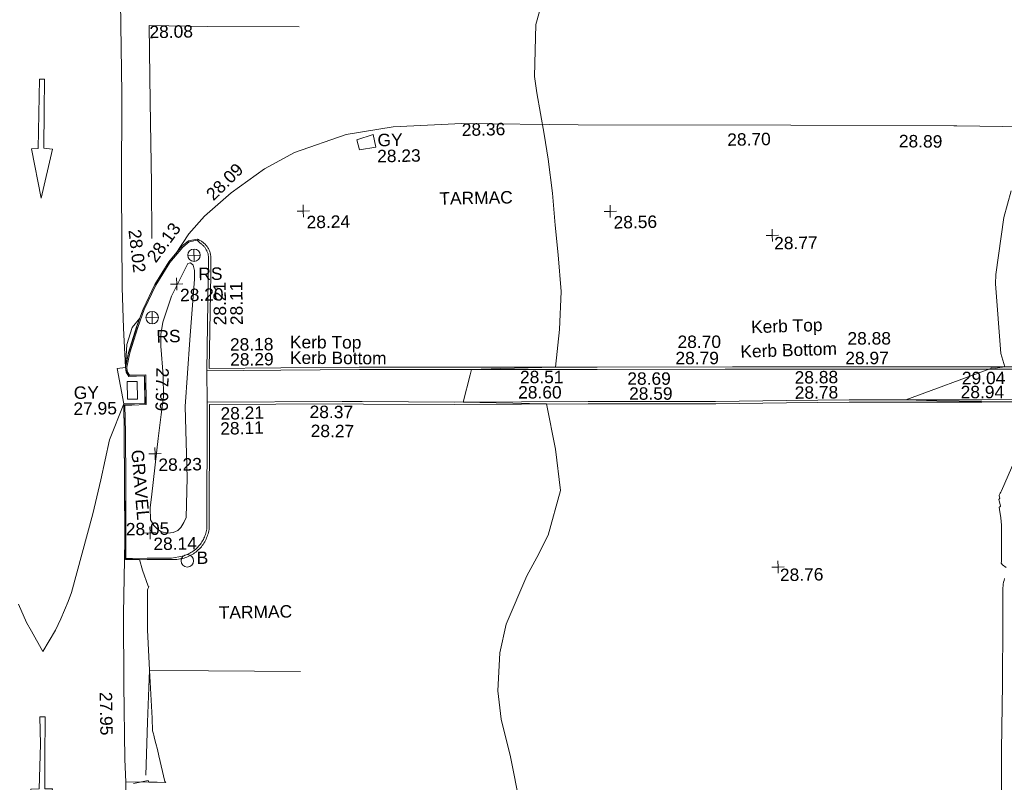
# Model space of a CAD drawing. Header units: millimetres. Extents: x -287732 to 520720, y -88450 to 287754.
# Tile 248 of 256: x -6642 to 23030, y 98389 to 121378. Entities that reach past the tile are written whole.
import ezdxf

# ---------------------------------------------------------------- set-up
doc = ezdxf.new("R2010")
doc.units = ezdxf.units.MM
doc.linetypes.add('IMPORT-UG_ELEC_STREET LIGHTING_QLB2 _2_', pattern=[2700, 1500, -300, 0, -250, 150, -300, 0, -200])
for name, color, linetype, lineweight, true_color in [('00_TOPO_FURN_BOLLARD', 7, 'Continuous', 9, 0x666666), ('00_TOPO_FURN_SIGN', 7, 'Continuous', 9, 0x666666), ('00_TOPO_KERB_BOTTOM', 1, 'Continuous', 9, 0xff0000), ('00_TOPO_KERB_TOP', 7, 'Continuous', 9, 0xa500a5), ('00_TOPO_LEVEL_SPOT', 7, 'Continuous', 9, 0x666666), ('00_TOPO_ROAD_MARKING_ARROWS', 7, 'Continuous', 9, 0x999999), ('00_TOPO_ROAD_MARKING_WHITE_CONTINUOUS', 7, 'Continuous', 9, 0x999999), ('00_TOPO_SERV_GULLY', 7, 'Continuous', 9, 0x5252a5), ('00_UAV_FORM_LINES', 7, 'Continuous', 9, 0x666666), ('00_UAV_KERB_BOTTOM', 1, 'Continuous', 9, 0xff0000), ('00_UAV_KERB_TOP', 7, 'Continuous', 9, 0xa500a5), ('00_UAV_LEVEL_SPOT', 7, 'Continuous', 9, 0x666666), ('01_DTM_CONTOUR_MNR', 7, 'Continuous', 9, 0xa5a552), ('12333-PUM-2D-U-0001-C01 - Rev2_REVIT IMPORT_dwg', 7, 'Continuous', 9, 0x767676)]:
    doc.layers.add(name, color=color, linetype=linetype, lineweight=lineweight, true_color=true_color)
for name, color, linetype, lineweight in [('00_TOPO_ROAD_EDGE', 7, 'Continuous', 9), ('00_TOPO_SURFACE', 7, 'Continuous', 9), ('00_TOPO_SURVEY_TEXT', 7, 'Continuous', 9), ('00_UAV_SURFACE', 7, 'Continuous', 9)]:
    doc.layers.add(name, color=color, linetype=linetype, lineweight=lineweight)
doc.styles.add('Swis721 Lt BT_2', font='swissl.ttf', dxfattribs={"height": 375})

# ---------------------------------------------------------------- blocks, each defined once
blk = doc.blocks.new('12333-PUM-2D-U-0001-C01 - Rev2_REVIT IMPORT_dwg_MSL_Bollard_2-2077182-Site Location Plan Proposed')
at = {"layer": '00_TOPO_FURN_BOLLARD', "color": 254, "true_color": 0xcccccc}
blk.add_circle((0, 0), 62.5, dxfattribs=at)
blk = doc.blocks.new('12333-PUM-2D-U-0001-C01 - Rev2_REVIT IMPORT_dwg_MSL_RoadSign_SYM-2077193-Site Location Plan Proposed')
at = {"layer": '00_TOPO_FURN_SIGN', "color": 254, "true_color": 0xcccccc}
for p, q in [((-500, 0), (500, 0)), ((0, -500), (0, 500))]:
    blk.add_line(p, q, dxfattribs=at)
blk.add_circle((0, 0), 500, dxfattribs=at)
blk = doc.blocks.new('12333-PUM-2D-U-0001-C01 - Rev2_REVIT IMPORT_dwg_MM-2077200-Site Location Plan Proposed')
at = {"layer": '00_TOPO_LEVEL_SPOT', "color": 254, "true_color": 0xcccccc, "flags": 128}
for points in [[(0, -500), (0, 0), (-500, 0)], [(500, 0), (0, 0), (0, 500)]]:
    blk.add_lwpolyline(points, dxfattribs=at)
blk = doc.blocks.new('12333-PUM-2D-U-0001-C01 - Rev2_REVIT IMPORT_dwg_UAV-2077255-Site Location Plan Proposed')
at = {"layer": '00_UAV_LEVEL_SPOT', "color": 254, "true_color": 0xcccccc, "flags": 128}
for points in [[(0, -500), (0, 0), (-500, 0)], [(500, 0), (0, 0), (0, 500)]]:
    blk.add_lwpolyline(points, dxfattribs=at)
blk = doc.blocks.new('12333-PUM-2D-U-0001-C01 - Rev2_REVIT IMPORT_dwg_MGS62954_T2_Galway_ITM_3d_Rev1-2077680-Site Location Plan Proposed')
at = {"layer": '00_TOPO_KERB_BOTTOM', "color": 254, "true_color": 0xcccccc, "flags": 128}
for points in [[(533901730, 725660552), (533900991, 725660560), (533900311, 725660566), (533900330, 725661172), (533900352, 725662879), (533900372, 725664397), (533900370, 725665258), (533901011, 725665263), (533901012, 725666093), (533900534, 725666085), (533900457, 725666218), (533900443, 725666364), (533900542, 725666806), (533900796, 725667574), (533901002, 725668109), (533901373, 725668846), (533901807, 725669523), (533902206, 725669981), (533902412, 725670145), (533902665, 725670189)], [(533900089, 725647865), (533900171, 725651544), (533900203, 725652378), (533900228, 725653554), (533900238, 725653858), (533900926, 725653860), (533901440, 725653833)]]:
    blk.add_lwpolyline(points, dxfattribs=at)
at = {"layer": '00_TOPO_KERB_TOP', "color": 254, "true_color": 0xcccccc, "flags": 128}
blk.add_lwpolyline([(533901730, 725660588), (533900991, 725660596), (533900348, 725660601), (533900366, 725661172), (533900388, 725662879), (533900408, 725664396), (533900406, 725665222), (533900511, 725665223), (533900615, 725665224), (533901047, 725665228), (533901048, 725666130), (533900559, 725666121), (533900488, 725666238), (533900480, 725666366), (533900576, 725666797), (533900830, 725667562), (533901034, 725668094), (533901404, 725668828), (533901836, 725669501), (533902231, 725669955), (533902427, 725670111), (533902671, 725670154)], dxfattribs=at)
at = {"layer": '00_TOPO_ROAD_EDGE', "color": 254, "true_color": 0xcccccc, "flags": 128}
for points in [[(533900696, 725687146), (533900642, 725685561), (533900591, 725684484), (533900564, 725682842), (533900536, 725679941), (533900482, 725677383), (533900472, 725674617), (533900417, 725671759), (533900380, 725668776), (533900406, 725667540), (533900443, 725666364)], [(533900311, 725660566), (533900257, 725658943), (533900221, 725656805), (533900217, 725654552), (533900238, 725653858)]]:
    blk.add_lwpolyline(points, dxfattribs=at)
at = {"layer": '00_TOPO_ROAD_MARKING_ARROWS', "color": 254, "true_color": 0xcccccc, "flags": 128}
for points in [[(533898150, 725675090), (533898130, 725674150), (533898100, 725673010), (533898360, 725672980), (533897990, 725671510), (533897720, 725673000), (533897930, 725673000), (533898000, 725675090)], [(533897620, 725653700), (533897370, 725653700), (533897650, 725652290), (533898020, 725653700), (533897790, 725653700), (533897810, 725654630), (533897840, 725655870), (533897680, 725655870), (533897680, 725655050)]]:
    blk.add_lwpolyline(points, close=True, dxfattribs=at)
at = {"layer": '00_TOPO_ROAD_MARKING_WHITE_CONTINUOUS', "color": 254, "true_color": 0xcccccc, "flags": 128}
for points in [[(533901300, 725670230), (533901320, 725671880), (533901330, 725674350), (533901340, 725676650), (533903100, 725676590), (533905850, 725676530)], [(533900840, 725654060), (533900920, 725655660), (533901010, 725657220), (533902780, 725657170), (533905560, 725657100)]]:
    blk.add_lwpolyline(points, dxfattribs=at)
at = {"layer": '00_TOPO_SERV_GULLY', "color": 254, "true_color": 0xcccccc}
for p, q in [((533908025, 725673250), (533907530, 725673098)), ((533908102, 725672869), (533908025, 725673250)), ((533907606, 725672793), (533907530, 725673098)), ((533907606, 725672793), (533908102, 725672869)), ((533900786, 725665935), (533900482, 725665935)), ((533900482, 725665402), (533900482, 725665935)), ((533900786, 725665402), (533900786, 725665935)), ((533900786, 725665402), (533900482, 725665402))]:
    blk.add_line(p, q, dxfattribs=at)
at = {"layer": '00_TOPO_SURFACE', "color": 254, "true_color": 0xcccccc}
blk.add_line((533902883, 725665269), (533902889, 725666215), dxfattribs=at)
at = {"layer": '00_TOPO_SURFACE', "color": 254, "true_color": 0xcccccc, "flags": 128}
blk.add_lwpolyline([(533902006, 725669752), (533902420, 725670350), (533902900, 725670880), (533903720, 725671570), (533904730, 725672270), (533905650, 725672750), (533907210, 725673260), (533908630, 725673470), (533910700, 725673540), (533914210, 725673430), (533920620, 725673310)], dxfattribs=at)
at = {"layer": '00_UAV_FORM_LINES', "color": 254, "true_color": 0xcccccc, "flags": 128}
blk.add_lwpolyline([(533902223, 725665155), (533902242, 725662999), (533902189, 725661808), (533902114, 725661660), (533902027, 725661509), (533901937, 725661413), (533901794, 725661362), (533901634, 725661346), (533901438, 725661390), (533901328, 725661455), (533901214, 725661580), (533901119, 725661756), (533901109, 725662112), (533901167, 725662524), (533901391, 725664198), (533901492, 725664919), (533901568, 725665459), (533901576, 725666101), (533901515, 725666987), (533901526, 725667335), (533901589, 725667707), (533901867, 725668486), (533902375, 725669461), (533902453, 725669477), (533902530, 725669406), (533902568, 725669248), (533902564, 725668982), (533902395, 725667158)], close=True, dxfattribs=at)
at = {"layer": '00_UAV_KERB_BOTTOM', "color": 254, "true_color": 0xcccccc, "flags": 128}
for points in [[(533910114, 725666198), (533907488, 725666248), (533905118, 725666267), (533902961, 725666285), (533903059, 725669124), (533903074, 725669567), (533903073, 725669627), (533903072, 725669653), (533903069, 725669679), (533903066, 725669704), (533903062, 725669730), (533903056, 725669755), (533903049, 725669780), (533903042, 725669804), (533903033, 725669829), (533903023, 725669852), (533903013, 725669876), (533903001, 725669899), (533902988, 725669921), (533902976, 725669941), (533902962, 725669962), (533902947, 725669983), (533902931, 725670003), (533902914, 725670023), (533902896, 725670041), (533902878, 725670059), (533902859, 725670077), (533902839, 725670093), (533902818, 725670109), (533902797, 725670123), (533902775, 725670137), (533902753, 725670150), (533902730, 725670162), (533902707, 725670173), (533902683, 725670184), (533902665, 725670189)], [(533910350, 725665068), (533914368, 725665022), (533915346, 725665005), (533918206, 725664956), (533920342, 725664942), (533922230, 725664929), (533925339, 725664875), (533926223, 725664859), (533929119, 725664834)], [(533928729, 725665889), (533926529, 725665927), (533923732, 725665974), (533920474, 725666028), (533918736, 725666057), (533914657, 725666122), (533913740, 725666138), (533910114, 725666198)], [(533901730, 725660552), (533901787, 725660549), (533901845, 725660548), (533901890, 725660549), (533901934, 725660553), (533901978, 725660558), (533902021, 725660565), (533902065, 725660574), (533902108, 725660585), (533902150, 725660597), (533902192, 725660612), (533902233, 725660628), (533902274, 725660645), (533902314, 725660665), (533902353, 725660686), (533902391, 725660709), (533902428, 725660733), (533902464, 725660759), (533902498, 725660786), (533902507, 725660793), (533902540, 725660822), (533902572, 725660852), (533902603, 725660884), (533902633, 725660917), (533902661, 725660951), (533902687, 725660986), (533902712, 725661023), (533902736, 725661060), (533902758, 725661099), (533902778, 725661138), (533902797, 725661178), (533902814, 725661219), (533902829, 725661261), (533902843, 725661303), (533902855, 725661345), (533902865, 725661389), (533902873, 725661432), (533902879, 725661476), (533902882, 725661545), (533902945, 725664843), (533902951, 725665198), (533906951, 725665148), (533907593, 725665133), (533910350, 725665068)]]:
    blk.add_lwpolyline(points, dxfattribs=at)
at = {"layer": '00_UAV_KERB_TOP', "color": 254, "true_color": 0xcccccc, "flags": 128}
for points in [[(533910113, 725666128), (533907488, 725666178), (533905117, 725666197), (533902889, 725666215), (533902984, 725668984), (533903004, 725669568), (533903003, 725669625), (533903002, 725669648), (533903000, 725669671), (533902997, 725669693), (533902993, 725669716), (533902988, 725669738), (533902982, 725669760), (533902975, 725669782), (533902968, 725669804), (533902959, 725669825), (533902950, 725669846), (533902939, 725669866), (533902928, 725669886), (533902918, 725669903), (533902905, 725669922), (533902891, 725669941), (533902877, 725669958), (533902862, 725669976), (533902846, 725669992), (533902830, 725670008), (533902813, 725670024), (533902789, 725670046), (533902751, 725670081), (533902671, 725670154)], [(533910352, 725665138), (533914369, 725665092), (533915348, 725665075), (533918207, 725665026), (533920344, 725665012), (533922231, 725664999), (533925340, 725664945), (533926224, 725664929), (533929120, 725664904)], [(533928508, 725665823), (533926528, 725665857), (533923511, 725665908), (533920473, 725665958), (533918515, 725665990), (533914656, 725666052), (533913520, 725666071), (533910113, 725666128)], [(533901730, 725660588), (533901954, 725660623), (533902009, 725660634), (533902049, 725660642), (533902089, 725660652), (533902129, 725660664), (533902168, 725660677), (533902207, 725660692), (533902245, 725660709), (533902282, 725660727), (533902318, 725660747), (533902353, 725660768), (533902388, 725660791), (533902422, 725660815), (533902455, 725660840), (533902461, 725660846), (533902493, 725660874), (533902523, 725660902), (533902552, 725660932), (533902579, 725660962), (533902606, 725660994), (533902631, 725661027), (533902654, 725661061), (533902676, 725661096), (533902697, 725661132), (533902716, 725661169), (533902733, 725661206), (533902749, 725661245), (533902763, 725661283), (533902776, 725661323), (533902787, 725661363), (533902796, 725661403), (533902804, 725661443), (533902809, 725661482), (533902812, 725661547), (533902877, 725664949), (533902883, 725665269), (533906953, 725665218), (533907560, 725665204), (533910352, 725665138)]]:
    blk.add_lwpolyline(points, dxfattribs=at)
at = {"layer": '00_UAV_SURFACE', "color": 254, "true_color": 0xcccccc, "flags": 128}
for points in [[(533920620, 725673310), (533925530, 725673205), (533925615, 725673203), (533929081, 725673098)], [(533926819, 725659537), (533926804, 725659481), (533926790, 725659426), (533926779, 725659370), (533926769, 725659313), (533926762, 725659256), (533926758, 725659219), (533926740, 725658246), (533926705, 725656357), (533926637, 725654372), (533926617, 725653248), (533926573, 725650910), (533926508, 725648425)]]:
    blk.add_lwpolyline(points, dxfattribs=at)
at = {"layer": '01_DTM_CONTOUR_MNR', "color": 254, "true_color": 0xcccccc, "flags": 128}
for points in [[(533900460, 725653820), (533900904, 725653897), (533900930, 725653853), (533901440, 725653830), (533901412, 725653861), (533901243, 725654640), (533901206, 725654828), (533901162, 725655010), (533901120, 725655163), (533901110, 725655214), (533901100, 725655261), (533901089, 725655305), (533901072, 725655368), (533901065, 725655393), (533901066, 725655779), (533901010, 725657220), (533900969, 725658442), (533900991, 725659644), (533901003, 725659674), (533901023, 725659713), (533901027, 725659748), (533901008, 725659759), (533900848, 725660244), (533900760, 725660560), (533900337, 725660590), (533900336, 725661003), (533900341, 725661170), (533900352, 725662738), (533900353, 725662880), (533900371, 725664346), (533900371, 725664400), (533900371, 725664427), (533900370, 725665260), (533899920, 725664189), (533899636, 725662981), (533899378, 725661970), (533898696, 725659608), (533898593, 725659331), (533898358, 725658815), (533898194, 725658480), (533897800, 725657840), (533897468, 725658457), (533897326, 725658726), (533897090, 725659284)], [(533912194, 725652420), (533911930, 725653920), (533911834, 725654420), (533911574, 725655564), (533911492, 725656420), (533911573, 725657563), (533911782, 725658420), (533912430, 725659864), (533912740, 725660420), (533913093, 725661083), (533913482, 725662420), (533913360, 725663667), (533913110, 725665040), (533912092, 725665079), (533910600, 725665140), (533910822, 725665956), (533910870, 725666120), (533911755, 725666126), (533913400, 725666140), (533913542, 725667273), (533913612, 725668420), (533913541, 725669531), (533913459, 725670420), (533913397, 725671387), (533913287, 725672420), (533913181, 725673171), (533912976, 725674420), (533912920, 725674910), (533912985, 725676477), (533913243, 725677342)], [(533926878, 725659866), (533926761, 725659945), (533926723, 725660002), (533926735, 725660049), (533926751, 725661146), (533926738, 725661366), (533926702, 725661618), (533926697, 725661687), (533926713, 725661703), (533926730, 725661718), (533926725, 725661767), (533926694, 725661876), (533926688, 725661918), (533926714, 725661959), (533926699, 725662030), (533926698, 725662050), (533926733, 725662109), (533926749, 725662136), (533926762, 725662161), (533926774, 725662184), (533927190, 725663101)], [(533927670, 725664850), (533926608, 725664865), (533926220, 725664879), (533924871, 725664930), (533923940, 725664970), (533926511, 725665869), (533926530, 725665892), (533926642, 725665885), (533926940, 725665920), (533926829, 725666321), (533926703, 725668420), (533926716, 725668706), (533926987, 725670420), (533927217, 725671216)]]:
    blk.add_lwpolyline(points, dxfattribs=at)
for points in [[(533900900, 725667840), (533900665, 725667560), (533900497, 725667049), (533900440, 725666360), (533900538, 725666793), (533900546, 725666809), (533900792, 725667542), (533900803, 725667569), (533900808, 725667587)], [(533901010, 725665260), (533901012, 725666042), (533901012, 725666092), (533900988, 725666092), (533900546, 725666102), (533900465, 725666215), (533900440, 725666360), (533900189, 725666336), (533900370, 725665260)]]:
    blk.add_lwpolyline(points, close=True, dxfattribs=at)
for name, p, xscale, yscale, zscale in [('12333-PUM-2D-U-0001-C01 - Rev2_REVIT IMPORT_dwg_MM-2077200-Site Location Plan Proposed', (533905880, 725670980), 0.375, 0.375, 0.375), ('12333-PUM-2D-U-0001-C01 - Rev2_REVIT IMPORT_dwg_MM-2077200-Site Location Plan Proposed', (533915130, 725670810), 0.375, 0.375, 0.375), ('12333-PUM-2D-U-0001-C01 - Rev2_REVIT IMPORT_dwg_UAV-2077255-Site Location Plan Proposed', (533920000, 725670000), 0.375, 0.375, 0.375), ('12333-PUM-2D-U-0001-C01 - Rev2_REVIT IMPORT_dwg_MSL_RoadSign_SYM-2077193-Site Location Plan Proposed', (533902567, 725669706), 0.375, 0.375, 0.375), ('12333-PUM-2D-U-0001-C01 - Rev2_REVIT IMPORT_dwg_MM-2077200-Site Location Plan Proposed', (533902029, 725668848), 0.375, 0.375, 0.375), ('12333-PUM-2D-U-0001-C01 - Rev2_REVIT IMPORT_dwg_MSL_RoadSign_SYM-2077193-Site Location Plan Proposed', (533901271, 725667848), 0.375, 0.375, 0.375), ('12333-PUM-2D-U-0001-C01 - Rev2_REVIT IMPORT_dwg_MM-2077200-Site Location Plan Proposed', (533901287, 725663743), 0.375, 0.375, 0.375), ('12333-PUM-2D-U-0001-C01 - Rev2_REVIT IMPORT_dwg_MM-2077200-Site Location Plan Proposed', (533901094, 725661360), 0.375, 0.375, 0.375), ('12333-PUM-2D-U-0001-C01 - Rev2_REVIT IMPORT_dwg_MSL_Bollard_2-2077182-Site Location Plan Proposed', (533902202, 725660498), 3, 3, 3), ('12333-PUM-2D-U-0001-C01 - Rev2_REVIT IMPORT_dwg_UAV-2077255-Site Location Plan Proposed', (533920000, 725660000), 0.375, 0.375, 0.375)]:
    blk.add_blockref(name, p, dxfattribs=dict(xscale=xscale, yscale=yscale, zscale=zscale))
at = {"layer": '00_TOPO_FURN_BOLLARD', "insert": (533902485, 725660772), "char_height": 375, "width": 398.91, "attachment_point": 1, "line_spacing_factor": 1.005062, "style": 'Swis721 Lt BT_2'}
blk.add_mtext('B', dxfattribs=at)
at = {"layer": '00_TOPO_FURN_SIGN', "char_height": 375, "width": 783.57, "attachment_point": 1, "line_spacing_factor": 1.005062, "style": 'Swis721 Lt BT_2'}
for insert in [(533902686, 725669326), (533901390, 725667467)]:
    blk.add_mtext('RS', dxfattribs=dict(at, insert=insert))
at = {"layer": '00_TOPO_KERB_BOTTOM', "color": 251, "true_color": 0x666666, "insert": (533901748, 725666324), "char_height": 375, "width": 1495.9, "attachment_point": 1, "rotation": 267.6126, "line_spacing_factor": 1.005062, "style": 'Swis721 Lt BT_2'}
blk.add_mtext('27.99', dxfattribs=at)
at = {"layer": '00_TOPO_KERB_TOP', "color": 251, "true_color": 0x666666, "insert": (533901113, 725669700), "char_height": 375, "width": 1495.9, "attachment_point": 1, "rotation": 52.8186, "line_spacing_factor": 1.005062, "style": 'Swis721 Lt BT_2'}
blk.add_mtext('28.13', dxfattribs=at)
at = {"layer": '00_TOPO_KERB_TOP', "color": 251, "true_color": 0x666666, "insert": (533900366, 725661670), "char_height": 375, "width": 1495.9, "attachment_point": 1, "line_spacing_factor": 1.005062, "style": 'Swis721 Lt BT_2'}
blk.add_mtext('28.05', dxfattribs=at)
at = {"layer": '00_TOPO_LEVEL_SPOT', "char_height": 375, "width": 1495.9, "attachment_point": 1, "line_spacing_factor": 1.005062, "style": 'Swis721 Lt BT_2'}
for s, insert in [('28.24', (533905975, 725670833)), ('28.56', (533915225, 725670663)), ('28.20', (533902124, 725668700)), ('28.23', (533901382, 725663595)), ('28.14', (533901189, 725661213))]:
    blk.add_mtext(s, dxfattribs=dict(at, insert=insert))
at = {"layer": '00_TOPO_ROAD_EDGE', "color": 251, "true_color": 0x666666, "char_height": 375, "width": 1495.9, "attachment_point": 1, "line_spacing_factor": 1.005062, "style": 'Swis721 Lt BT_2'}
for s, insert, rotation in [('28.02', (533900975, 725670534), 275.7714), ('27.95', (533899867, 725656592), 270)]:
    blk.add_mtext(s, dxfattribs=dict(at, insert=insert, rotation=rotation))
at = {"layer": '00_TOPO_ROAD_MARKING_WHITE_CONTINUOUS', "color": 251, "true_color": 0x666666, "insert": (533901340, 725676645), "char_height": 375, "width": 1495.9, "attachment_point": 1, "line_spacing_factor": 1.005062, "style": 'Swis721 Lt BT_2'}
blk.add_mtext('28.08', dxfattribs=at)
at = {"layer": '00_TOPO_SERV_GULLY', "color": 251, "true_color": 0x666666, "char_height": 375, "attachment_point": 1, "line_spacing_factor": 1.005062, "style": 'Swis721 Lt BT_2'}
for s, insert, width in [('GY', (533908155, 725673267), 821.56), ('28.23', (533908137, 725672784), 1495.9), ('GY', (533898869, 725665811), 821.56), ('27.95', (533898851, 725665328), 1495.9)]:
    blk.add_mtext(s, dxfattribs=dict(at, insert=insert, width=width))
at = {"layer": '00_TOPO_SURFACE', "color": 251, "true_color": 0x666666, "char_height": 375, "width": 1495.9, "attachment_point": 1, "line_spacing_factor": 1.005062, "style": 'Swis721 Lt BT_2'}
for s, insert in [('28.36', (533910700, 725673535)), ('28.70', (533918694, 725673096))]:
    blk.add_mtext(s, dxfattribs=dict(at, insert=insert))
at = {"layer": '00_TOPO_SURFACE', "color": 251, "true_color": 0x666666, "insert": (533902922, 725671588), "char_height": 375, "width": 1495.9, "attachment_point": 1, "rotation": 43.7157, "line_spacing_factor": 1.005062, "style": 'Swis721 Lt BT_2'}
blk.add_mtext('28.09', dxfattribs=at)
at = {"layer": '00_TOPO_SURVEY_TEXT', "color": 251, "true_color": 0x666666, "char_height": 375, "width": 2450.43, "attachment_point": 1, "line_spacing_factor": 1.005062, "style": 'Swis721 Lt BT_2'}
for insert in [(533909988, 725671475), (533903123, 725659111)]:
    blk.add_mtext('TARMAC', dxfattribs=dict(at, insert=insert))
at = {"layer": '00_TOPO_SURVEY_TEXT', "color": 251, "true_color": 0x666666, "insert": (533900947, 725663887), "char_height": 375, "width": 2322.21, "attachment_point": 1, "rotation": 273.8678, "line_spacing_factor": 1.005062, "style": 'Swis721 Lt BT_2'}
blk.add_mtext('GRAVEL', dxfattribs=at)
at = {"layer": '00_UAV_KERB_BOTTOM', "color": 251, "true_color": 0x666666, "char_height": 375, "attachment_point": 1, "line_spacing_factor": 1.005062, "style": 'Swis721 Lt BT_2'}
for s, insert, width, rotation in [('28.11', (533903627, 725667578), 1495.9, 89.8319), ('28.18', (533903603, 725667184), 1495.9, 359.5317), ('28.70', (533917093, 725667031), 1495.9, 359.0742), ('28.88', (533922215, 725667045), 1495.9, 359.0444), ('Kerb Bottom', (533905407, 725666757), 3414.46, 358.6719), ('Kerb Bottom', (533918975, 725666702), 3414.46, 0.8179), ('28.51', (533912327, 725666052), 1495.9, 359.0481), ('28.59', (533915605, 725665496), 1495.9, 359.0148), ('28.78', (533920595, 725665436), 1495.9, 359.6156), ('28.94', (533925597, 725665366), 1495.9, 359.0543), ('28.11', (533903262, 725664653), 1495.9, 0.7088), ('28.27', (533905993, 725664540), 1495.9, 358.6517)]:
    blk.add_mtext(s, dxfattribs=dict(at, insert=insert, width=width, rotation=rotation))
at = {"layer": '00_UAV_KERB_TOP', "color": 251, "true_color": 0x666666, "char_height": 375, "attachment_point": 1, "line_spacing_factor": 1.005062, "style": 'Swis721 Lt BT_2'}
for s, insert, width, rotation in [('28.21', (533903126, 725667580), 1495.9, 89.8319), ('Kerb Top', (533905414, 725667228), 2493.17, 358.6719), ('Kerb Top', (533919310, 725667437), 2493.17, 0.8179), ('28.29', (533903602, 725666731), 1495.9, 359.5317), ('28.79', (533917021, 725666541), 1495.9, 359.0742), ('28.97', (533922139, 725666453), 1495.9, 359.0444), ('28.69', (533915560, 725665948), 1495.9, 359.0148), ('28.88', (533920600, 725665894), 1495.9, 359.6156), ('29.04', (533925641, 725665790), 1495.9, 359.0547), ('28.60', (533912263, 725665592), 1495.9, 359.0481), ('28.21', (533903279, 725665105), 1495.9, 0.7088), ('28.37', (533905971, 725665114), 1495.9, 358.6517)]:
    blk.add_mtext(s, dxfattribs=dict(at, insert=insert, width=width, rotation=rotation))
at = {"layer": '00_UAV_LEVEL_SPOT', "char_height": 375, "width": 1495.9, "attachment_point": 1, "line_spacing_factor": 1.005062, "style": 'Swis721 Lt BT_2'}
for s, insert in [('28.77', (533920052, 725669949)), ('28.76', (533920052, 725659949))]:
    blk.add_mtext(s, dxfattribs=dict(at, insert=insert))
at = {"layer": '00_UAV_SURFACE', "color": 251, "true_color": 0x666666, "insert": (533923870, 725672966), "char_height": 375, "width": 1495.9, "attachment_point": 1, "rotation": 358.2741, "line_spacing_factor": 1.005062, "style": 'Swis721 Lt BT_2'}
blk.add_mtext('28.89', dxfattribs=at)
blk = doc.blocks.new('12333-PUM-2D-U-0001-C01 - Rev2_REVIT IMPORT_dwg-1620468-Site Location Plan Proposed')
blk.add_blockref('12333-PUM-2D-U-0001-C01 - Rev2_REVIT IMPORT_dwg_MGS62954_T2_Galway_ITM_3d_Rev1-2077680-Site Location Plan Proposed', (-533641080, -725615854))

msp = doc.modelspace()

# ---------------------------------------------------------------- block references
at = {"layer": '12333-PUM-2D-U-0001-C01 - Rev2_REVIT IMPORT_dwg', "color": 254, "linetype": 'IMPORT-UG_ELEC_STREET LIGHTING_QLB2 _2_', "true_color": 0xffd4d4, "rotation": 0.9999999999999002}
msp.add_blockref('12333-PUM-2D-U-0001-C01 - Rev2_REVIT IMPORT_dwg-1620468-Site Location Plan Proposed', (-261895, 55870), dxfattribs=at)

doc.saveas('drawing.dxf')
